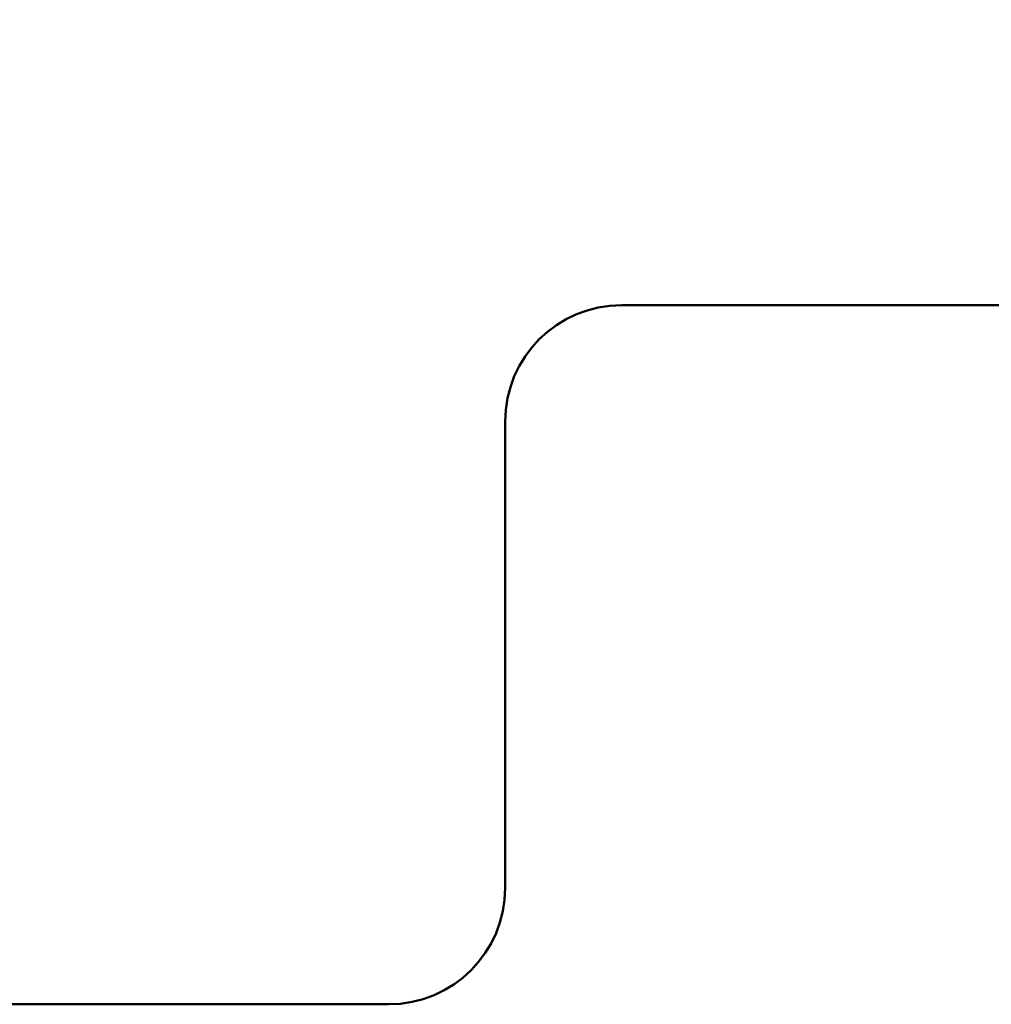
# Model space of a CAD drawing. Header units: inches. Extents: x 0 to 93.5, y 0 to 66.1.
# Tile 221 of 225: x 63.008 to 63.172, y 33.044 to 33.21. Entities that reach past the tile are written whole.
import ezdxf

# ---------------------------------------------------------------- set-up
doc = ezdxf.new("R2010")
doc.units = ezdxf.units.IN
doc.header["$LTSCALE"] = 4
doc.header["$MEASUREMENT"] = 0
doc.layers.add('Hatch (ANSI)', color=7, linetype='Continuous', lineweight=18)
doc.layers.add('Visible (ANSI)', color=7, linetype='Continuous', lineweight=50)

msp = doc.modelspace()

# ---------------------------------------------------------------- hatches: boundary and pattern name
at = {"layer": 'Hatch (ANSI)'}
h = msp.add_hatch(dxfattribs=at)
h.set_pattern_fill('ANSI31', color=256, scale=4, angle=90.0002, style=0)
edge = h.paths.add_edge_path()
edge.add_line((63.2667, 33.3099), (63.32575, 33.344))
edge.add_line((63.32575, 33.344), (63.32575, 33.40833))
edge.add_line((63.32575, 33.40833), (60.84544, 33.40833))
edge.add_ellipse((60.84544, 33.48707), major_axis=(-0.07874, 0), ratio=1, start_angle=0, end_angle=90, ccw=False)
edge.add_line((60.7667, 33.48707), (60.7667, 33.86108))
edge.add_ellipse((60.84544, 33.86108), major_axis=(0, 0.07874), ratio=1, start_angle=0, end_angle=90, ccw=False)
edge.add_line((60.84544, 33.93982), (63.32575, 33.93982))
edge.add_line((63.32575, 33.93982), (63.32575, 34.00415))
edge.add_line((63.32575, 34.00415), (63.2667, 34.03825))
edge.add_line((63.2667, 34.03825), (63.2667, 33.98904))
edge.add_line((63.2667, 33.98904), (63.21158, 33.98904))
edge.add_line((63.21158, 33.98904), (63.20764, 33.98904))
edge.add_line((63.20764, 33.98904), (63.18008, 33.98904))
edge.add_line((63.18008, 33.98904), (63.18008, 34.01659))
edge.add_line((63.18008, 34.01659), (63.18008, 34.02053))
edge.add_line((63.18008, 34.02053), (63.18008, 34.07762))
edge.add_line((63.18008, 34.07762), (62.65646, 34.07762))
edge.add_line((62.65646, 34.07762), (62.65646, 34.1288))
edge.add_line((62.65646, 34.1288), (62.65646, 34.13427))
edge.add_line((62.65646, 34.13427), (62.65646, 34.20557))
edge.add_line((62.65646, 34.20557), (62.3415, 34.20557))
edge.add_line((62.3415, 34.20557), (62.06591, 34.20557))
edge.add_line((62.06591, 34.20557), (62.06591, 34.26463))
edge.add_line((62.06591, 34.26463), (61.98717, 34.26463))
edge.add_line((61.98717, 34.26463), (61.98717, 34.18589))
edge.add_line((61.98717, 34.18589), (61.90056, 34.18589))
edge.add_line((61.90056, 34.18589), (61.89662, 34.18589))
edge.add_line((61.89662, 34.18589), (61.84937, 34.18589))
edge.add_line((61.84937, 34.18589), (61.84937, 34.23313))
edge.add_line((61.84937, 34.23313), (61.84937, 34.23707))
edge.add_line((61.84937, 34.23707), (61.84937, 34.26463))
edge.add_line((61.84937, 34.26463), (61.77063, 34.26463))
edge.add_line((61.77063, 34.26463), (61.77063, 34.18589))
edge.add_line((61.77063, 34.18589), (60.75132, 34.18589))
edge.add_ellipse((60.75132, 34.10715), major_axis=(-0.07874, 0), ratio=1, start_angle=270, end_angle=348.4807)
edge.add_ellipse((62.87628, 33.67408), major_axis=(-0.4488, -2.20211), ratio=1, start_angle=270, end_angle=293.03853)
edge.add_ellipse((60.75132, 33.241), major_axis=(0.01572, -0.07715), ratio=1, start_angle=270, end_angle=348.4807)
edge.add_line((60.75132, 33.16226), (61.77063, 33.16226))
edge.add_line((61.77063, 33.16226), (61.77063, 33.08352))
edge.add_line((61.77063, 33.08352), (61.84937, 33.08352))
edge.add_line((61.84937, 33.08352), (61.84937, 33.11108))
edge.add_line((61.84937, 33.11108), (61.84937, 33.11502))
edge.add_line((61.84937, 33.11502), (61.84937, 33.16226))
edge.add_line((61.84937, 33.16226), (61.89662, 33.16226))
edge.add_line((61.89662, 33.16226), (61.90056, 33.16226))
edge.add_line((61.90056, 33.16226), (61.98717, 33.16226))
edge.add_line((61.98717, 33.16226), (61.98717, 33.08352))
edge.add_line((61.98717, 33.08352), (62.06591, 33.08352))
edge.add_line((62.06591, 33.08352), (62.06591, 33.14258))
edge.add_line((62.06591, 33.14258), (62.3415, 33.14258))
edge.add_line((62.3415, 33.14258), (62.65646, 33.14258))
edge.add_line((62.65646, 33.14258), (62.65646, 33.21388))
edge.add_line((62.65646, 33.21388), (62.65646, 33.21935))
edge.add_line((62.65646, 33.21935), (62.65646, 33.27053))
edge.add_line((62.65646, 33.27053), (63.18008, 33.27053))
edge.add_line((63.18008, 33.27053), (63.18008, 33.32762))
edge.add_line((63.18008, 33.32762), (63.18008, 33.33156))
edge.add_line((63.18008, 33.33156), (63.18008, 33.35911))
edge.add_line((63.18008, 33.35911), (63.20764, 33.35911))
edge.add_line((63.20764, 33.35911), (63.21158, 33.35911))
edge.add_line((63.21158, 33.35911), (63.2667, 33.35911))
edge.add_line((63.2667, 33.35911), (63.2667, 33.3099))

# ---------------------------------------------------------------- linework, layer by layer
at = {"layer": 'Visible (ANSI)'}
for p, q in [((63.10922, 33.16226), (63.50292, 33.16226)), ((63.08953, 33.06384), (63.08953, 33.14258)), ((62.4793, 33.04415), (63.06985, 33.04415))]:
    msp.add_line(p, q, dxfattribs=at)
for centre, start, end in [((63.10922, 33.14258), 90, 180), ((63.06985, 33.06384), 270, 0)]:
    msp.add_arc(centre, 0.01969, start, end, dxfattribs=at)

doc.saveas('drawing.dxf')
